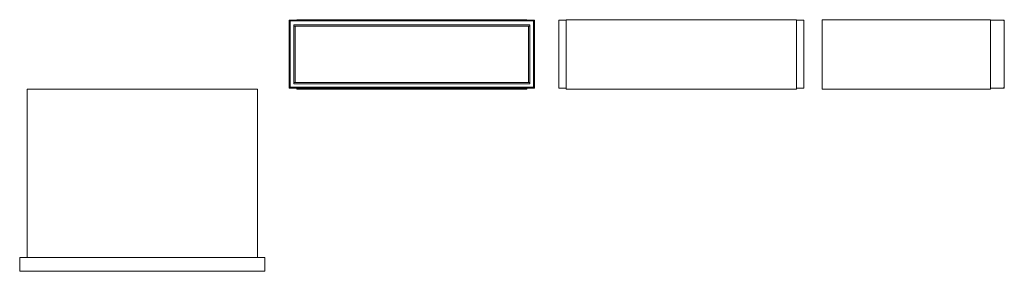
# Model space of a CAD drawing. Header units: millimetres. Extents: x 1 to 3038, y -562 to 215.
import ezdxf

# ---------------------------------------------------------------- set-up
doc = ezdxf.new("R2010")
doc.units = ezdxf.units.MM
doc.layers.add('GW483720_dwg', color=8, linetype='Continuous', lineweight=9)

# ---------------------------------------------------------------- blocks, each defined once
blk = doc.blocks.new('GW483720_dwg-300031-Poziom 1')
at = {"color": 196, "lineweight": 9}
for p, q in [((24.1, -519.1), (24.1, -0.1)), ((24.1, -0.1), (734.1, -0.1)), ((734.1, -0.1), (734.1, -519.1)), ((734.1, -519.1), (24.1, -519.1))]:
    blk.add_line(p, q, dxfattribs=at)
at = {"color": 8, "lineweight": 9}
for p, q in [((0.8, -561.3), (0.8, -519.3)), ((756.8, -519.3), (0.8, -519.3)), ((756.8, -561.3), (756.8, -519.3)), ((0.8, -561.1), (0.8, -562)), ((0.8, -561.1), (0.8, -562)), ((0.8, -561.1), (0.8, -562)), ((0.8, -561.1), (0.8, -562)), ((0.8, -561.1), (0.8, -562)), ((0.8, -561.1), (0.8, -562)), ((0.8, -561.3), (756.8, -561.3)), ((0.8, -562), (0.8, -562)), ((756.7, -561.1), (0.9, -561.1)), ((0.9, -561.1), (0.9, -562)), ((0.9, -562), (756.7, -562)), ((756.7, -562.1), (0.9, -562.1)), ((756.7, -562.1), (0.9, -562.1)), ((756.7, -562.1), (0.9, -562.1)), ((756.7, -562.1), (0.9, -562.1)), ((0.9, -562.1), (3.2, -562.1)), ((3.2, -562.1), (0.9, -562.1)), ((3.3, -562), (3.3, -562)), ((14.5, -562), (14.5, -562)), ((743, -562.1), (14.6, -562.1)), ((743, -562.1), (14.6, -562.1)), ((743, -562.1), (14.6, -562.1)), ((743, -562.1), (14.6, -562.1)), ((14.6, -562.1), (18.6, -562.1)), ((18.6, -562.1), (14.6, -562.1)), ((18.7, -562), (18.7, -562)), ((738.9, -562), (738.9, -562)), ((739, -562.1), (743, -562.1)), ((743, -562.1), (739, -562.1)), ((743.1, -562), (743.1, -562)), ((754.3, -562), (754.3, -562)), ((754.4, -562.1), (756.7, -562.1)), ((756.7, -562.1), (754.4, -562.1)), ((756.7, -561.1), (756.7, -562)), ((756.7, -562.1), (756.7, -562.1)), ((756.7, -562.1), (756.7, -562.1)), ((756.8, -561.1), (756.8, -562)), ((756.8, -561.1), (756.8, -562)), ((756.8, -561.1), (756.8, -562)), ((756.8, -561.1), (756.8, -562)), ((756.8, -561.1), (756.8, -562)), ((756.8, -561.1), (756.8, -562)), ((756.8, -562), (756.8, -562))]:
    blk.add_line(p, q, dxfattribs=at)
blk = doc.blocks.new('GW483720_dwg-300031-Południe')
at = {"color": 8, "lineweight": 9}
for p, q in [((0.8, 3.7), (0.8, 213.7)), ((0.8, 213.7), (756.8, 213.7)), ((0.8, 211.1), (0.8, 213.6)), ((0.9, 213.7), (756.7, 213.7)), ((756.7, 213.6), (0.9, 213.6)), ((0.9, 213.6), (0.9, 211.1)), ((756.7, 211.1), (756.7, 213.6)), ((756.8, 213.7), (756.8, 3.7)), ((756.8, 213.6), (756.8, 211.1)), ((0.8, 6.5), (0.8, 211)), ((756.7, 211.1), (0.9, 211.1)), ((0.9, 211.1), (3.2, 211.1)), ((756.7, 211), (0.9, 211)), ((3.2, 211), (0.9, 211)), ((0.9, 6.5), (0.9, 211)), ((3.2, 6.5), (3.2, 211)), ((3.3, 211), (3.3, 6.5)), ((14.5, 195.3), (14.5, 199.3)), ((14.5, 20.9), (14.5, 195.1)), ((14.6, 199.4), (743, 199.4)), ((743, 199.3), (14.6, 199.3)), ((14.6, 199.3), (14.6, 195.3)), ((743, 195.2), (14.6, 195.3)), ((18.6, 195.1), (14.6, 195.1)), ((14.6, 20.9), (14.6, 195.1)), ((739, 195.2), (18.6, 195.2)), ((18.6, 20.9), (18.6, 195.1)), ((18.7, 195.1), (18.7, 20.9)), ((738.9, 21), (738.9, 195.1)), ((738.9, 21), (738.9, 195.1)), ((743, 195.2), (739, 195.2)), ((743, 21), (743, 195.1)), ((743.1, 199.3), (743.1, 195.3)), ((743.1, 195.3), (743.1, 199.3)), ((743.1, 195.1), (743.1, 21)), ((754.3, 6.5), (754.3, 211)), ((754.4, 211.1), (756.7, 211.1)), ((756.7, 211), (754.4, 211)), ((754.4, 6.5), (754.4, 211)), ((756.7, 6.5), (756.7, 211)), ((756.8, 211), (756.8, 6.5)), ((0.8, 3.9), (0.8, 6.4)), ((0.8, 6.4), (0.8, 6.4)), ((756.8, 3.7), (0.8, 3.7)), ((0.9, 6.5), (0.9, 6.5)), ((0.9, 6.5), (3.2, 6.5)), ((756.7, 6.4), (0.9, 6.4)), ((0.9, 6.4), (0.9, 3.9)), ((0.9, 6.4), (0.9, 6.4)), ((756.7, 3.9), (0.9, 3.9)), ((756.7, 3.8), (0.9, 3.8)), ((3.2, 6.5), (754.4, 6.5)), ((3.2, 6.4), (3.2, 6.4)), ((14.5, 16.8), (14.5, 20.8)), ((14.6, 20.9), (14.6, 20.9)), ((14.6, 20.9), (18.6, 20.9)), ((743, 20.8), (14.6, 20.8)), ((14.6, 20.8), (14.6, 16.8)), ((743, 16.7), (14.6, 16.7)), ((743, 16.7), (14.6, 16.7)), ((18.6, 20.9), (743, 20.9)), ((18.6, 20.9), (18.6, 20.9)), ((738.9, 20.9), (739, 20.9)), ((743, 20.9), (739, 20.9)), ((739, 20.9), (743, 20.9)), ((743, 20.9), (743, 20.9)), ((743.1, 20.8), (743.1, 16.8)), ((743.1, 16.8), (743.1, 20.8)), ((754.4, 6.5), (756.7, 6.5)), ((754.4, 6.4), (754.4, 6.4)), ((756.7, 6.4), (756.7, 6.4)), ((756.7, 3.9), (756.7, 6.4)), ((756.8, 6.4), (756.8, 3.9))]:
    blk.add_line(p, q, dxfattribs=at)
at = {"color": 196, "lineweight": 9}
for p, q in [((24.1, 213.7), (24.1, 215)), ((734.1, 215), (24.1, 215)), ((734.1, 215), (734.1, 213.7)), ((24.1, 0), (24.1, 3.7)), ((24.1, 0), (734.1, 0)), ((734.1, 3.7), (734.1, 0))]:
    blk.add_line(p, q, dxfattribs=at)
blk = doc.blocks.new('GW483720_dwg-300031-Północ')
at = {"color": 8, "lineweight": 9}
for p, q in [((-756.8, 213.7), (-734.1, 213.7)), ((-756.8, 3.7), (-756.8, 213.7)), ((-24.1, 213.7), (-0.8, 213.7)), ((-0.8, 213.7), (-0.8, 3.7)), ((-734.1, 3.7), (-756.8, 3.7)), ((-0.8, 3.7), (-24.1, 3.7))]:
    blk.add_line(p, q, dxfattribs=at)
at = {"color": 196, "lineweight": 9}
for p, q in [((-24.1, 215), (-734.1, 215)), ((-734.1, 215), (-734.1, 0)), ((-24.1, 215), (-24.1, 0)), ((-734.1, 0), (-24.1, 0))]:
    blk.add_line(p, q, dxfattribs=at)
blk = doc.blocks.new('GW483720_dwg-300031-Zachód')
at = {"color": 196, "lineweight": 9}
for p, q in [((519.1, 215), (0.1, 215)), ((0.1, 215), (0.1, 0)), ((519.1, 0), (519.1, 215)), ((0.1, 0), (519.1, 0))]:
    blk.add_line(p, q, dxfattribs=at)
at = {"color": 8, "lineweight": 9}
for p, q in [((519.3, 213.7), (519.3, 3.7)), ((561.3, 213.7), (519.3, 213.7)), ((561.1, 213.7), (562, 213.7)), ((561.1, 213.7), (562, 213.7)), ((561.1, 213.6), (561.1, 211.1)), ((561.1, 213.6), (562, 213.6)), ((561.1, 213.6), (562, 213.6)), ((561.3, 3.7), (561.3, 213.7)), ((562, 213.7), (562, 213.7)), ((562, 211.1), (562, 213.6)), ((562, 213.6), (562, 211.1)), ((562.1, 211.1), (562.1, 213.6)), ((562.1, 213.6), (562.1, 211.1)), ((561.1, 211.1), (562, 211.1)), ((561.1, 211.1), (562, 211.1)), ((561.1, 211.1), (562, 211.1)), ((561.1, 211.1), (562, 211.1)), ((561.1, 211.1), (562, 211.1)), ((561.1, 211.1), (562, 211.1)), ((561.1, 211), (562, 211)), ((561.1, 211), (562, 211)), ((561.1, 211), (562, 211)), ((562, 211), (562, 211)), ((562, 6.5), (562, 211)), ((562, 199.4), (562, 199.4)), ((562, 195.2), (562, 195.2)), ((562.1, 6.5), (562.1, 211)), ((562.1, 6.5), (562.1, 211)), ((562.1, 6.5), (562.1, 211)), ((562.1, 6.5), (562.1, 211)), ((562.1, 195.3), (562.1, 199.3)), ((562.1, 199.3), (562.1, 195.3)), ((562.1, 195.2), (562.1, 195.3)), ((562.1, 21), (562.1, 195.1)), ((562.1, 21), (562.1, 195.1)), ((562.1, 20.9), (562.1, 195.1)), ((562.1, 20.9), (562.1, 195.1)), ((519.3, 3.7), (561.3, 3.7)), ((561.1, 6.5), (562, 6.5)), ((561.1, 6.4), (562, 6.4)), ((561.1, 6.4), (562, 6.4)), ((561.1, 6.4), (561.1, 3.9)), ((561.1, 6.4), (562, 6.4)), ((561.1, 6.4), (562, 6.4)), ((561.1, 6.4), (562, 6.4)), ((561.1, 6.4), (562, 6.4)), ((561.1, 3.9), (562, 3.9)), ((561.1, 3.9), (562, 3.9)), ((561.1, 3.8), (562, 3.8)), ((561.1, 3.8), (562, 3.8)), ((562, 20.9), (562, 20.9)), ((562, 16.7), (562, 16.7)), ((562, 6.5), (562, 6.5)), ((562, 3.9), (562, 6.4)), ((562, 6.4), (562, 3.9)), ((562, 3.8), (562, 3.8)), ((562.1, 16.8), (562.1, 20.8)), ((562.1, 20.8), (562.1, 20.8)), ((562.1, 20.8), (562.1, 16.8)), ((562.1, 3.9), (562.1, 6.4)), ((562.1, 6.4), (562.1, 6.4)), ((562.1, 6.4), (562.1, 3.9)), ((562.1, 3.9), (562.1, 3.9))]:
    blk.add_line(p, q, dxfattribs=at)

msp = doc.modelspace()

# ---------------------------------------------------------------- block references
at = {"layer": 'GW483720_dwg'}
for name, p in [('GW483720_dwg-300031-Południe', (831.6, 0)), ('GW483720_dwg-300031-Północ', (2420.8, 0)), ('GW483720_dwg-300031-Zachód', (2476.1, 0)), ('GW483720_dwg-300031-Poziom 1', (0, 0))]:
    msp.add_blockref(name, p, dxfattribs=at)

doc.saveas('drawing.dxf')
